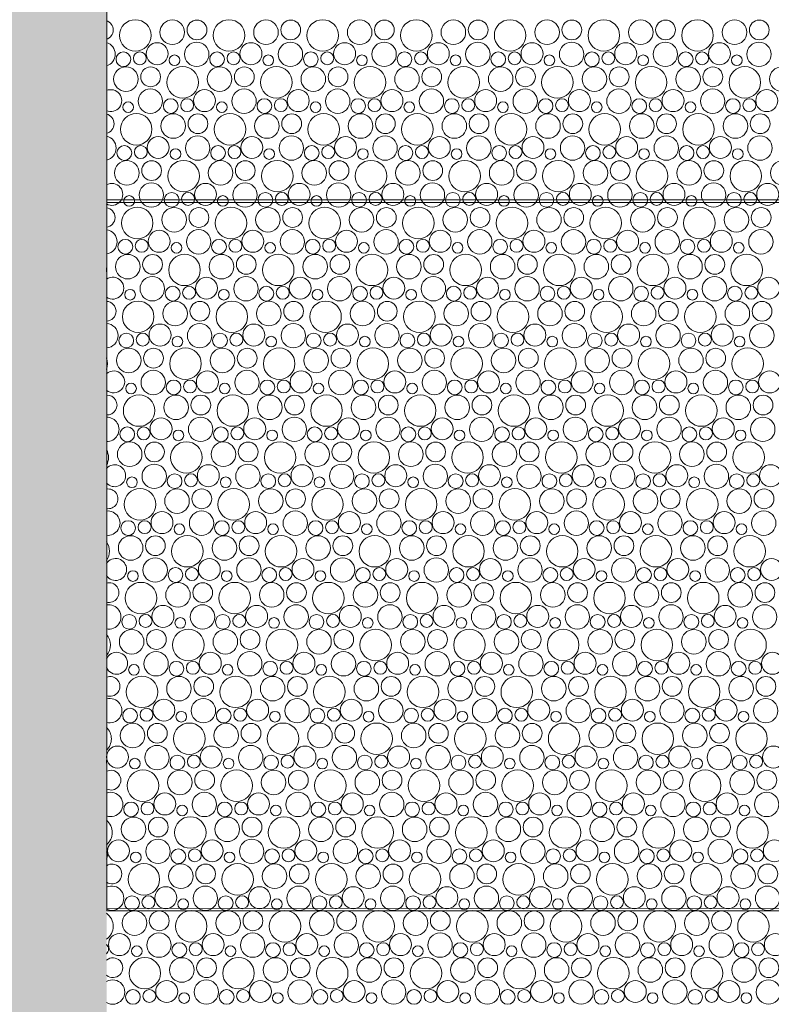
# Model space of a CAD drawing. Header units: metres. Extents: x -167 to 338, y -186 to 508.
# Tile 173 of 256: x 83.83 to 86.75, y 21.9 to 25.72. Entities that reach past the tile are written whole.
import ezdxf
from ezdxf.enums import TextEntityAlignment as Align

# ---------------------------------------------------------------- set-up
doc = ezdxf.new("R2010")
doc.units = ezdxf.units.M
doc.header["$MEASUREMENT"] = 0
doc.linetypes.add('Öffnungslinie Tür Fenster', pattern=[0.23, 0.15, -0.08])
doc.layers.add('60 Gelände 2D Übersicht', color=7, linetype='Continuous')
doc.layers.add('60 Stellplätze', color=7, linetype='Continuous')
doc.styles.add('ERSTELLTER_STIL_2', font='arial.ttf')

# ---------------------------------------------------------------- blocks, each defined once
blk = doc.blocks.new('*X46', base_point=(27236.1321, 33357.279))
at = {"layer": '60 Gelände 2D Übersicht', "color": 9, "linetype": 'Continuous', "lineweight": 18}
for centre, radius in [((84.2794, 25.658), 0.0612), ((84.423, 25.6704), 0.0477), ((84.519, 25.6793), 0.0384), ((84.6431, 25.658), 0.0612), ((84.7867, 25.6704), 0.0477), ((84.8827, 25.6793), 0.0384), ((85.0069, 25.658), 0.0612), ((85.1504, 25.6704), 0.0477), ((85.2465, 25.6793), 0.0384), ((85.3706, 25.658), 0.0612), ((85.5141, 25.6704), 0.0477), ((85.6102, 25.6793), 0.0384), ((85.7343, 25.658), 0.0612), ((85.8778, 25.6704), 0.0477), ((85.9739, 25.6793), 0.0384), ((86.098, 25.658), 0.0612), ((86.2415, 25.6704), 0.0477), ((86.3376, 25.6793), 0.0384), ((86.4617, 25.658), 0.0612), ((86.6053, 25.6704), 0.0477), ((86.7013, 25.6793), 0.0384), ((84.3645, 25.5871), 0.0426), ((84.518, 25.5849), 0.0473), ((84.7283, 25.5871), 0.0426), ((84.8817, 25.5849), 0.0473), ((85.092, 25.5871), 0.0426), ((85.2454, 25.5849), 0.0473), ((85.4557, 25.5871), 0.0426), ((85.6091, 25.5849), 0.0473), ((85.8194, 25.5871), 0.0426), ((85.9729, 25.5849), 0.0473), ((86.1831, 25.5871), 0.0426), ((86.3366, 25.5849), 0.0473), ((86.5468, 25.5871), 0.0426), ((86.7003, 25.5849), 0.0473), ((84.2333, 25.5658), 0.0286), ((84.2972, 25.5693), 0.0251), ((84.4319, 25.5617), 0.0207), ((84.5971, 25.5658), 0.0286), ((84.6609, 25.5693), 0.0251), ((84.7956, 25.5617), 0.0207), ((84.9608, 25.5658), 0.0286), ((85.0246, 25.5693), 0.0251), ((85.1593, 25.5617), 0.0207), ((85.3245, 25.5658), 0.0286), ((85.3883, 25.5693), 0.0251), ((85.523, 25.5617), 0.0207), ((85.6882, 25.5658), 0.0286), ((85.752, 25.5693), 0.0251), ((85.8867, 25.5617), 0.0207), ((86.0519, 25.5658), 0.0286), ((86.1157, 25.5693), 0.0251), ((86.2505, 25.5617), 0.0207), ((86.4156, 25.5658), 0.0286), ((86.4794, 25.5693), 0.0251), ((86.6142, 25.5617), 0.0207), ((84.243, 25.4885), 0.0477), ((84.339, 25.4973), 0.0384), ((84.4631, 25.476), 0.0612), ((84.6067, 25.4885), 0.0477), ((84.7027, 25.4973), 0.0384), ((84.8269, 25.476), 0.0612), ((84.9704, 25.4885), 0.0477), ((85.0665, 25.4973), 0.0384), ((85.1906, 25.476), 0.0612), ((85.3341, 25.4885), 0.0477), ((85.4302, 25.4973), 0.0384), ((85.5543, 25.476), 0.0612), ((85.6978, 25.4885), 0.0477), ((85.7939, 25.4973), 0.0384), ((85.918, 25.476), 0.0612), ((86.0615, 25.4885), 0.0477), ((86.1576, 25.4973), 0.0384), ((86.2817, 25.476), 0.0612), ((86.4253, 25.4885), 0.0477), ((86.5213, 25.4973), 0.0384), ((86.6454, 25.476), 0.0612), ((86.789, 25.4885), 0.0477), ((84.338, 25.4029), 0.0473), ((84.5483, 25.4051), 0.0426), ((84.7017, 25.4029), 0.0473), ((84.912, 25.4051), 0.0426), ((85.0654, 25.4029), 0.0473), ((85.2757, 25.4051), 0.0426), ((85.4291, 25.4029), 0.0473), ((85.6394, 25.4051), 0.0426), ((85.7929, 25.4029), 0.0473), ((86.0031, 25.4051), 0.0426), ((86.1566, 25.4029), 0.0473), ((86.3668, 25.4051), 0.0426), ((86.5203, 25.4029), 0.0473), ((86.7305, 25.4051), 0.0426), ((84.2519, 25.3797), 0.0207), ((84.4171, 25.3838), 0.0286), ((84.4809, 25.3873), 0.0251), ((84.6156, 25.3797), 0.0207), ((84.7808, 25.3838), 0.0286), ((84.8446, 25.3873), 0.0251), ((84.9793, 25.3797), 0.0207), ((85.1445, 25.3838), 0.0286), ((85.2083, 25.3873), 0.0251), ((85.343, 25.3797), 0.0207), ((85.5082, 25.3838), 0.0286), ((85.572, 25.3873), 0.0251), ((85.7067, 25.3797), 0.0207), ((85.8719, 25.3838), 0.0286), ((85.9357, 25.3873), 0.0251), ((86.0705, 25.3797), 0.0207), ((86.2356, 25.3838), 0.0286), ((86.2994, 25.3873), 0.0251), ((86.4342, 25.3797), 0.0207), ((86.5993, 25.3838), 0.0286), ((86.6631, 25.3873), 0.0251), ((84.2831, 25.294), 0.0612), ((84.4267, 25.3065), 0.0477), ((84.5227, 25.3153), 0.0384), ((84.6469, 25.294), 0.0612), ((84.7904, 25.3065), 0.0477), ((84.8865, 25.3153), 0.0384), ((85.0106, 25.294), 0.0612), ((85.1541, 25.3065), 0.0477), ((85.2502, 25.3153), 0.0384), ((85.3743, 25.294), 0.0612), ((85.5178, 25.3065), 0.0477), ((85.6139, 25.3153), 0.0384), ((85.738, 25.294), 0.0612), ((85.8815, 25.3065), 0.0477), ((85.9776, 25.3153), 0.0384), ((86.1017, 25.294), 0.0612), ((86.2453, 25.3065), 0.0477), ((86.3413, 25.3153), 0.0384), ((86.4654, 25.294), 0.0612), ((86.609, 25.3065), 0.0477), ((86.705, 25.3153), 0.0384), ((84.3683, 25.2231), 0.0426), ((84.5217, 25.2209), 0.0473), ((84.732, 25.2231), 0.0426), ((84.8854, 25.2209), 0.0473), ((85.0957, 25.2231), 0.0426), ((85.2491, 25.2209), 0.0473), ((85.4594, 25.2231), 0.0426), ((85.6129, 25.2209), 0.0473), ((85.8231, 25.2231), 0.0426), ((85.9766, 25.2209), 0.0473), ((86.1868, 25.2231), 0.0426), ((86.3403, 25.2209), 0.0473), ((86.5505, 25.2231), 0.0426), ((86.704, 25.2209), 0.0473), ((84.2371, 25.2018), 0.0286), ((84.3009, 25.2054), 0.0251), ((84.6008, 25.2018), 0.0286), ((84.6646, 25.2054), 0.0251), ((84.9645, 25.2018), 0.0286), ((85.0283, 25.2054), 0.0251), ((85.3282, 25.2018), 0.0286), ((85.392, 25.2054), 0.0251), ((85.6919, 25.2018), 0.0286), ((85.7557, 25.2054), 0.0251), ((86.0556, 25.2018), 0.0286), ((86.1194, 25.2054), 0.0251), ((86.4193, 25.2018), 0.0286), ((86.4831, 25.2054), 0.0251), ((84.4356, 25.1977), 0.0207), ((84.7993, 25.1977), 0.0207), ((85.163, 25.1977), 0.0207), ((85.5267, 25.1977), 0.0207), ((85.8905, 25.1977), 0.0207), ((86.2542, 25.1977), 0.0207), ((86.6179, 25.1977), 0.0207), ((84.2467, 25.1245), 0.0477), ((84.3427, 25.1333), 0.0384), ((84.4669, 25.112), 0.0612), ((84.6104, 25.1245), 0.0477), ((84.7065, 25.1333), 0.0384), ((84.8306, 25.112), 0.0612), ((84.9741, 25.1245), 0.0477), ((85.0702, 25.1333), 0.0384), ((85.1943, 25.112), 0.0612), ((85.3378, 25.1245), 0.0477), ((85.4339, 25.1333), 0.0384), ((85.558, 25.112), 0.0612), ((85.7015, 25.1245), 0.0477), ((85.7976, 25.1333), 0.0384), ((85.9217, 25.112), 0.0612), ((86.0653, 25.1245), 0.0477), ((86.1613, 25.1333), 0.0384), ((86.2854, 25.112), 0.0612), ((86.429, 25.1245), 0.0477), ((86.525, 25.1333), 0.0384), ((86.6491, 25.112), 0.0612), ((86.7927, 25.1245), 0.0477), ((84.3417, 25.0389), 0.0473), ((84.552, 25.0411), 0.0426), ((84.7054, 25.0389), 0.0473), ((84.9157, 25.0411), 0.0426), ((85.0691, 25.0389), 0.0473), ((85.2794, 25.0411), 0.0426), ((85.4329, 25.0389), 0.0473), ((85.6431, 25.0411), 0.0426), ((85.7966, 25.0389), 0.0473), ((86.0068, 25.0411), 0.0426), ((86.1603, 25.0389), 0.0473), ((86.3705, 25.0411), 0.0426), ((86.524, 25.0389), 0.0473), ((86.7342, 25.0411), 0.0426), ((84.2556, 25.0157), 0.0207), ((84.4208, 25.0198), 0.0286), ((84.4846, 25.0234), 0.0251), ((84.6193, 25.0157), 0.0207), ((84.7845, 25.0198), 0.0286), ((84.8483, 25.0234), 0.0251), ((84.983, 25.0157), 0.0207), ((85.1482, 25.0198), 0.0286), ((85.212, 25.0234), 0.0251), ((85.3467, 25.0157), 0.0207), ((85.5119, 25.0198), 0.0286), ((85.5757, 25.0234), 0.0251), ((85.7105, 25.0157), 0.0207), ((85.8756, 25.0198), 0.0286), ((85.9394, 25.0234), 0.0251), ((86.0742, 25.0157), 0.0207), ((86.2393, 25.0198), 0.0286), ((86.3031, 25.0234), 0.0251), ((86.4379, 25.0157), 0.0207), ((86.603, 25.0198), 0.0286), ((86.6668, 25.0234), 0.0251), ((84.2869, 24.93), 0.0612), ((84.4304, 24.9425), 0.0477), ((84.5265, 24.9513), 0.0384), ((84.6506, 24.93), 0.0612), ((84.7941, 24.9425), 0.0477), ((84.8902, 24.9513), 0.0384), ((85.0143, 24.93), 0.0612), ((85.1578, 24.9425), 0.0477), ((85.2539, 24.9513), 0.0384), ((85.378, 24.93), 0.0612), ((85.5215, 24.9425), 0.0477), ((85.6176, 24.9513), 0.0384), ((85.7417, 24.93), 0.0612), ((85.8853, 24.9425), 0.0477), ((85.9813, 24.9513), 0.0384), ((86.1054, 24.93), 0.0612), ((86.249, 24.9425), 0.0477), ((86.345, 24.9513), 0.0384), ((86.4691, 24.93), 0.0612), ((86.6127, 24.9425), 0.0477), ((86.7087, 24.9513), 0.0384), ((84.372, 24.8591), 0.0426), ((84.5254, 24.8569), 0.0473), ((84.7357, 24.8591), 0.0426), ((84.8891, 24.8569), 0.0473), ((85.0994, 24.8591), 0.0426), ((85.2529, 24.8569), 0.0473), ((85.4631, 24.8591), 0.0426), ((85.6166, 24.8569), 0.0473), ((85.8268, 24.8591), 0.0426), ((85.9803, 24.8569), 0.0473), ((86.1905, 24.8591), 0.0426), ((86.344, 24.8569), 0.0473), ((86.5542, 24.8591), 0.0426), ((86.7077, 24.8569), 0.0473), ((84.2408, 24.8378), 0.0286), ((84.3046, 24.8414), 0.0251), ((84.4393, 24.8337), 0.0207), ((84.6045, 24.8378), 0.0286), ((84.6683, 24.8414), 0.0251), ((84.803, 24.8337), 0.0207), ((84.9682, 24.8378), 0.0286), ((85.032, 24.8414), 0.0251), ((85.1667, 24.8337), 0.0207), ((85.3319, 24.8378), 0.0286), ((85.3957, 24.8414), 0.0251), ((85.5305, 24.8337), 0.0207), ((85.6956, 24.8378), 0.0286), ((85.7594, 24.8414), 0.0251), ((85.8942, 24.8337), 0.0207), ((86.0593, 24.8378), 0.0286), ((86.1231, 24.8414), 0.0251), ((86.2579, 24.8337), 0.0207), ((86.423, 24.8378), 0.0286), ((86.4868, 24.8414), 0.0251), ((86.6216, 24.8337), 0.0207), ((84.2504, 24.7605), 0.0477), ((84.3465, 24.7693), 0.0384), ((84.4706, 24.748), 0.0612), ((84.6141, 24.7605), 0.0477), ((84.7102, 24.7693), 0.0384), ((84.8343, 24.748), 0.0612), ((84.9778, 24.7605), 0.0477), ((85.0739, 24.7693), 0.0384), ((85.198, 24.748), 0.0612), ((85.3415, 24.7605), 0.0477), ((85.4376, 24.7693), 0.0384), ((85.5617, 24.748), 0.0612), ((85.7053, 24.7605), 0.0477), ((85.8013, 24.7693), 0.0384), ((85.9254, 24.748), 0.0612), ((86.069, 24.7605), 0.0477), ((86.165, 24.7693), 0.0384), ((86.2891, 24.748), 0.0612), ((86.4327, 24.7605), 0.0477), ((86.5287, 24.7693), 0.0384), ((86.6528, 24.748), 0.0612), ((84.3454, 24.6749), 0.0473), ((84.5557, 24.6771), 0.0426), ((84.7091, 24.6749), 0.0473), ((84.9194, 24.6771), 0.0426), ((85.0729, 24.6749), 0.0473), ((85.2831, 24.6771), 0.0426), ((85.4366, 24.6749), 0.0473), ((85.6468, 24.6771), 0.0426), ((85.8003, 24.6749), 0.0473), ((86.0105, 24.6771), 0.0426), ((86.164, 24.6749), 0.0473), ((86.3742, 24.6771), 0.0426), ((86.5277, 24.6749), 0.0473), ((86.7379, 24.6771), 0.0426), ((84.2593, 24.6517), 0.0207), ((84.4245, 24.6558), 0.0286), ((84.4883, 24.6594), 0.0251), ((84.623, 24.6517), 0.0207), ((84.7882, 24.6558), 0.0286), ((84.852, 24.6594), 0.0251), ((84.9867, 24.6517), 0.0207), ((85.1519, 24.6558), 0.0286), ((85.2157, 24.6594), 0.0251), ((85.3505, 24.6517), 0.0207), ((85.5156, 24.6558), 0.0286), ((85.5794, 24.6594), 0.0251), ((85.7142, 24.6517), 0.0207), ((85.8793, 24.6558), 0.0286), ((85.9431, 24.6594), 0.0251), ((86.0779, 24.6517), 0.0207), ((86.243, 24.6558), 0.0286), ((86.3068, 24.6594), 0.0251), ((86.4416, 24.6517), 0.0207), ((86.6067, 24.6558), 0.0286), ((86.6705, 24.6594), 0.0251), ((84.2906, 24.566), 0.0612), ((84.4341, 24.5785), 0.0477), ((84.5302, 24.5873), 0.0384), ((84.6543, 24.566), 0.0612), ((84.7978, 24.5785), 0.0477), ((84.8939, 24.5873), 0.0384), ((85.018, 24.566), 0.0612), ((85.1615, 24.5785), 0.0477), ((85.2576, 24.5873), 0.0384), ((85.3817, 24.566), 0.0612), ((85.5253, 24.5785), 0.0477), ((85.6213, 24.5873), 0.0384), ((85.7454, 24.566), 0.0612), ((85.889, 24.5785), 0.0477), ((85.985, 24.5873), 0.0384), ((86.1091, 24.566), 0.0612), ((86.2527, 24.5785), 0.0477), ((86.3487, 24.5873), 0.0384), ((86.4728, 24.566), 0.0612), ((86.6164, 24.5785), 0.0477), ((86.7124, 24.5873), 0.0384), ((84.3757, 24.4951), 0.0426), ((84.5291, 24.4929), 0.0473), ((84.7394, 24.4951), 0.0426), ((84.8929, 24.4929), 0.0473), ((85.1031, 24.4951), 0.0426), ((85.2566, 24.4929), 0.0473), ((85.4668, 24.4951), 0.0426), ((85.6203, 24.4929), 0.0473), ((85.8305, 24.4951), 0.0426), ((85.984, 24.4929), 0.0473), ((86.1942, 24.4951), 0.0426), ((86.3477, 24.4929), 0.0473), ((86.5579, 24.4951), 0.0426), ((86.7114, 24.4929), 0.0473), ((84.2445, 24.4738), 0.0286), ((84.3083, 24.4774), 0.0251), ((84.6082, 24.4738), 0.0286), ((84.672, 24.4774), 0.0251), ((84.9719, 24.4738), 0.0286), ((85.0357, 24.4774), 0.0251), ((85.3356, 24.4738), 0.0286), ((85.3994, 24.4774), 0.0251), ((85.6993, 24.4738), 0.0286), ((85.7631, 24.4774), 0.0251), ((86.063, 24.4738), 0.0286), ((86.1268, 24.4774), 0.0251), ((86.4267, 24.4738), 0.0286), ((86.4905, 24.4774), 0.0251), ((84.443, 24.4697), 0.0207), ((84.8067, 24.4697), 0.0207), ((85.1705, 24.4697), 0.0207), ((85.5342, 24.4697), 0.0207), ((85.8979, 24.4697), 0.0207), ((86.2616, 24.4697), 0.0207), ((86.6253, 24.4697), 0.0207), ((84.2541, 24.3965), 0.0477), ((84.3502, 24.4053), 0.0384), ((84.4743, 24.384), 0.0612), ((84.6178, 24.3965), 0.0477), ((84.7139, 24.4053), 0.0384), ((84.838, 24.384), 0.0612), ((84.9815, 24.3965), 0.0477), ((85.0776, 24.4053), 0.0384), ((85.2017, 24.384), 0.0612), ((85.3453, 24.3965), 0.0477), ((85.4413, 24.4053), 0.0384), ((85.5654, 24.384), 0.0612), ((85.709, 24.3965), 0.0477), ((85.805, 24.4053), 0.0384), ((85.9291, 24.384), 0.0612), ((86.0727, 24.3965), 0.0477), ((86.1687, 24.4053), 0.0384), ((86.2928, 24.384), 0.0612), ((86.4364, 24.3965), 0.0477), ((86.5324, 24.4053), 0.0384), ((86.6565, 24.384), 0.0612), ((84.3491, 24.3109), 0.0473), ((84.5594, 24.3131), 0.0426), ((84.7129, 24.3109), 0.0473), ((84.9231, 24.3131), 0.0426), ((85.0766, 24.3109), 0.0473), ((85.2868, 24.3131), 0.0426), ((85.4403, 24.3109), 0.0473), ((85.6505, 24.3131), 0.0426), ((85.804, 24.3109), 0.0473), ((86.0142, 24.3131), 0.0426), ((86.1677, 24.3109), 0.0473), ((86.3779, 24.3131), 0.0426), ((86.5314, 24.3109), 0.0473), ((86.7416, 24.3131), 0.0426), ((84.263, 24.2877), 0.0207), ((84.4282, 24.2918), 0.0286), ((84.492, 24.2954), 0.0251), ((84.6267, 24.2877), 0.0207), ((84.7919, 24.2918), 0.0286), ((84.8557, 24.2954), 0.0251), ((84.9905, 24.2877), 0.0207), ((85.1556, 24.2918), 0.0286), ((85.2194, 24.2954), 0.0251), ((85.3542, 24.2877), 0.0207), ((85.5193, 24.2918), 0.0286), ((85.5831, 24.2954), 0.0251), ((85.7179, 24.2877), 0.0207), ((85.883, 24.2918), 0.0286), ((85.9468, 24.2954), 0.0251), ((86.0816, 24.2877), 0.0207), ((86.2467, 24.2918), 0.0286), ((86.3105, 24.2954), 0.0251), ((86.4453, 24.2877), 0.0207), ((86.6104, 24.2918), 0.0286), ((86.6742, 24.2954), 0.0251), ((84.2943, 24.202), 0.0612), ((84.4378, 24.2145), 0.0477), ((84.5339, 24.2233), 0.0384), ((84.658, 24.202), 0.0612), ((84.8015, 24.2145), 0.0477), ((84.8976, 24.2233), 0.0384), ((85.0217, 24.202), 0.0612), ((85.1653, 24.2145), 0.0477), ((85.2613, 24.2233), 0.0384), ((85.3854, 24.202), 0.0612), ((85.529, 24.2145), 0.0477), ((85.625, 24.2233), 0.0384), ((85.7491, 24.202), 0.0612), ((85.8927, 24.2145), 0.0477), ((85.9887, 24.2233), 0.0384), ((86.1128, 24.202), 0.0612), ((86.2564, 24.2145), 0.0477), ((86.3524, 24.2233), 0.0384), ((86.4765, 24.202), 0.0612), ((86.6201, 24.2145), 0.0477), ((86.7161, 24.2233), 0.0384), ((84.3794, 24.1311), 0.0426), ((84.5329, 24.1289), 0.0473), ((84.7431, 24.1311), 0.0426), ((84.8966, 24.1289), 0.0473), ((85.1068, 24.1311), 0.0426), ((85.2603, 24.1289), 0.0473), ((85.4705, 24.1311), 0.0426), ((85.624, 24.1289), 0.0473), ((85.8342, 24.1311), 0.0426), ((85.9877, 24.1289), 0.0473), ((86.1979, 24.1311), 0.0426), ((86.3514, 24.1289), 0.0473), ((86.5616, 24.1311), 0.0426), ((86.7151, 24.1289), 0.0473), ((84.2482, 24.1098), 0.0286), ((84.312, 24.1134), 0.0251), ((84.4467, 24.1057), 0.0207), ((84.6119, 24.1098), 0.0286), ((84.6757, 24.1134), 0.0251), ((84.8105, 24.1057), 0.0207), ((84.9756, 24.1098), 0.0286), ((85.0394, 24.1134), 0.0251), ((85.1742, 24.1057), 0.0207), ((85.3393, 24.1098), 0.0286), ((85.4031, 24.1134), 0.0251), ((85.5379, 24.1057), 0.0207), ((85.703, 24.1098), 0.0286), ((85.7668, 24.1134), 0.0251), ((85.9016, 24.1057), 0.0207), ((86.0667, 24.1098), 0.0286), ((86.1305, 24.1134), 0.0251), ((86.2653, 24.1057), 0.0207), ((86.4304, 24.1098), 0.0286), ((86.4942, 24.1134), 0.0251), ((86.629, 24.1057), 0.0207), ((84.2578, 24.0325), 0.0477), ((84.3539, 24.0413), 0.0384), ((84.478, 24.02), 0.0612), ((84.6215, 24.0325), 0.0477), ((84.7176, 24.0413), 0.0384), ((84.8417, 24.02), 0.0612), ((84.9853, 24.0325), 0.0477), ((85.0813, 24.0413), 0.0384), ((85.2054, 24.02), 0.0612), ((85.349, 24.0325), 0.0477), ((85.445, 24.0413), 0.0384), ((85.5691, 24.02), 0.0612), ((85.7127, 24.0325), 0.0477), ((85.8087, 24.0413), 0.0384), ((85.9328, 24.02), 0.0612), ((86.0764, 24.0325), 0.0477), ((86.1724, 24.0413), 0.0384), ((86.2965, 24.02), 0.0612), ((86.4401, 24.0325), 0.0477), ((86.5361, 24.0413), 0.0384), ((86.6602, 24.02), 0.0612), ((84.3529, 23.9469), 0.0473), ((84.5631, 23.9491), 0.0426), ((84.7166, 23.9469), 0.0473), ((84.9268, 23.9491), 0.0426), ((85.0803, 23.9469), 0.0473), ((85.2905, 23.9491), 0.0426), ((85.444, 23.9469), 0.0473), ((85.6542, 23.9491), 0.0426), ((85.8077, 23.9469), 0.0473), ((86.0179, 23.9491), 0.0426), ((86.1714, 23.9469), 0.0473), ((86.3816, 23.9491), 0.0426), ((86.5351, 23.9469), 0.0473), ((86.7453, 23.9491), 0.0426), ((84.2667, 23.9237), 0.0207), ((84.4319, 23.9278), 0.0286), ((84.4957, 23.9314), 0.0251), ((84.6305, 23.9237), 0.0207), ((84.7956, 23.9278), 0.0286), ((84.8594, 23.9314), 0.0251), ((84.9942, 23.9237), 0.0207), ((85.1593, 23.9278), 0.0286), ((85.2231, 23.9314), 0.0251), ((85.3579, 23.9237), 0.0207), ((85.523, 23.9278), 0.0286), ((85.5868, 23.9314), 0.0251), ((85.7216, 23.9237), 0.0207), ((85.8867, 23.9278), 0.0286), ((85.9505, 23.9314), 0.0251), ((86.0853, 23.9237), 0.0207), ((86.2504, 23.9278), 0.0286), ((86.3142, 23.9314), 0.0251), ((86.449, 23.9237), 0.0207), ((86.6141, 23.9278), 0.0286), ((86.678, 23.9314), 0.0251), ((84.298, 23.838), 0.0612), ((84.4415, 23.8505), 0.0477), ((84.5376, 23.8593), 0.0384), ((84.6617, 23.838), 0.0612), ((84.8053, 23.8505), 0.0477), ((84.9013, 23.8593), 0.0384), ((85.0254, 23.838), 0.0612), ((85.169, 23.8505), 0.0477), ((85.265, 23.8593), 0.0384), ((85.3891, 23.838), 0.0612), ((85.5327, 23.8505), 0.0477), ((85.6287, 23.8593), 0.0384), ((85.7528, 23.838), 0.0612), ((85.8964, 23.8505), 0.0477), ((85.9924, 23.8593), 0.0384), ((86.1165, 23.838), 0.0612), ((86.2601, 23.8505), 0.0477), ((86.3561, 23.8593), 0.0384), ((86.4802, 23.838), 0.0612), ((86.6238, 23.8505), 0.0477), ((86.7198, 23.8593), 0.0384), ((84.5366, 23.7649), 0.0473), ((84.9003, 23.7649), 0.0473), ((85.264, 23.7649), 0.0473), ((85.6277, 23.7649), 0.0473), ((85.9914, 23.7649), 0.0473), ((86.3551, 23.7649), 0.0473), ((86.7188, 23.7649), 0.0473), ((84.2519, 23.7458), 0.0286), ((84.3157, 23.7494), 0.0251), ((84.3831, 23.7671), 0.0426), ((84.6156, 23.7458), 0.0286), ((84.6794, 23.7494), 0.0251), ((84.7468, 23.7671), 0.0426), ((84.9793, 23.7458), 0.0286), ((85.0431, 23.7494), 0.0251), ((85.1105, 23.7671), 0.0426), ((85.343, 23.7458), 0.0286), ((85.4068, 23.7494), 0.0251), ((85.4742, 23.7671), 0.0426), ((85.7067, 23.7458), 0.0286), ((85.7705, 23.7494), 0.0251), ((85.8379, 23.7671), 0.0426), ((86.0704, 23.7458), 0.0286), ((86.1342, 23.7494), 0.0251), ((86.2016, 23.7671), 0.0426), ((86.4341, 23.7458), 0.0286), ((86.498, 23.7494), 0.0251), ((86.5653, 23.7671), 0.0426), ((84.4505, 23.7417), 0.0207), ((84.8142, 23.7417), 0.0207), ((85.1779, 23.7417), 0.0207), ((85.5416, 23.7417), 0.0207), ((85.9053, 23.7417), 0.0207), ((86.269, 23.7417), 0.0207), ((86.6327, 23.7417), 0.0207), ((84.2615, 23.6685), 0.0477), ((84.3576, 23.6773), 0.0384), ((84.4817, 23.656), 0.0612), ((84.6253, 23.6685), 0.0477), ((84.7213, 23.6773), 0.0384), ((84.8454, 23.656), 0.0612), ((84.989, 23.6685), 0.0477), ((85.085, 23.6773), 0.0384), ((85.2091, 23.656), 0.0612), ((85.3527, 23.6685), 0.0477), ((85.4487, 23.6773), 0.0384), ((85.5728, 23.656), 0.0612), ((85.7164, 23.6685), 0.0477), ((85.8124, 23.6773), 0.0384), ((85.9365, 23.656), 0.0612), ((86.0801, 23.6685), 0.0477), ((86.1761, 23.6773), 0.0384), ((86.3002, 23.656), 0.0612), ((86.4438, 23.6685), 0.0477), ((86.5398, 23.6773), 0.0384), ((86.6639, 23.656), 0.0612), ((84.3566, 23.5829), 0.0473), ((84.5668, 23.5851), 0.0426), ((84.7203, 23.5829), 0.0473), ((84.9305, 23.5851), 0.0426), ((85.084, 23.5829), 0.0473), ((85.2942, 23.5851), 0.0426), ((85.4477, 23.5829), 0.0473), ((85.6579, 23.5851), 0.0426), ((85.8114, 23.5829), 0.0473), ((86.0216, 23.5851), 0.0426), ((86.1751, 23.5829), 0.0473), ((86.3853, 23.5851), 0.0426), ((86.5388, 23.5829), 0.0473), ((86.749, 23.5851), 0.0426), ((84.4356, 23.5638), 0.0286), ((84.4994, 23.5674), 0.0251), ((84.7993, 23.5638), 0.0286), ((84.8631, 23.5674), 0.0251), ((85.163, 23.5638), 0.0286), ((85.2268, 23.5674), 0.0251), ((85.5267, 23.5638), 0.0286), ((85.5905, 23.5674), 0.0251), ((85.8904, 23.5638), 0.0286), ((85.9542, 23.5674), 0.0251), ((86.2541, 23.5638), 0.0286), ((86.318, 23.5674), 0.0251), ((86.6178, 23.5638), 0.0286), ((86.6817, 23.5674), 0.0251), ((84.2705, 23.5597), 0.0207), ((84.6342, 23.5597), 0.0207), ((84.9979, 23.5597), 0.0207), ((85.3616, 23.5597), 0.0207), ((85.7253, 23.5597), 0.0207), ((86.089, 23.5597), 0.0207), ((86.4527, 23.5597), 0.0207), ((84.3017, 23.474), 0.0612), ((84.4453, 23.4865), 0.0477), ((84.5413, 23.4953), 0.0384), ((84.6654, 23.474), 0.0612), ((84.809, 23.4865), 0.0477), ((84.905, 23.4953), 0.0384), ((85.0291, 23.474), 0.0612), ((85.1727, 23.4865), 0.0477), ((85.2687, 23.4953), 0.0384), ((85.3928, 23.474), 0.0612), ((85.5364, 23.4865), 0.0477), ((85.6324, 23.4953), 0.0384), ((85.7565, 23.474), 0.0612), ((85.9001, 23.4865), 0.0477), ((85.9961, 23.4953), 0.0384), ((86.1202, 23.474), 0.0612), ((86.2638, 23.4865), 0.0477), ((86.3598, 23.4953), 0.0384), ((86.4839, 23.474), 0.0612), ((86.6275, 23.4865), 0.0477), ((86.7235, 23.4953), 0.0384), ((84.3868, 23.4031), 0.0426), ((84.5403, 23.401), 0.0473), ((84.7505, 23.4031), 0.0426), ((84.904, 23.401), 0.0473), ((85.1142, 23.4031), 0.0426), ((85.2677, 23.401), 0.0473), ((85.4779, 23.4031), 0.0426), ((85.6314, 23.401), 0.0473), ((85.8416, 23.4031), 0.0426), ((85.9951, 23.401), 0.0473), ((86.2053, 23.4031), 0.0426), ((86.3588, 23.401), 0.0473), ((86.569, 23.4031), 0.0426), ((86.7225, 23.401), 0.0473), ((84.2556, 23.3818), 0.0286), ((84.3194, 23.3854), 0.0251), ((84.4542, 23.3777), 0.0207), ((84.6193, 23.3818), 0.0286), ((84.6831, 23.3854), 0.0251), ((84.8179, 23.3777), 0.0207), ((84.983, 23.3818), 0.0286), ((85.0468, 23.3854), 0.0251), ((85.1816, 23.3777), 0.0207), ((85.3467, 23.3818), 0.0286), ((85.4105, 23.3854), 0.0251), ((85.5453, 23.3777), 0.0207), ((85.7104, 23.3818), 0.0286), ((85.7742, 23.3854), 0.0251), ((85.909, 23.3777), 0.0207), ((86.0741, 23.3818), 0.0286), ((86.138, 23.3854), 0.0251), ((86.2727, 23.3777), 0.0207), ((86.4378, 23.3818), 0.0286), ((86.5017, 23.3854), 0.0251), ((86.6364, 23.3777), 0.0207), ((84.2653, 23.3045), 0.0477), ((84.4854, 23.292), 0.0612), ((84.629, 23.3045), 0.0477), ((84.8491, 23.292), 0.0612), ((84.9927, 23.3045), 0.0477), ((85.2128, 23.292), 0.0612), ((85.3564, 23.3045), 0.0477), ((85.5765, 23.292), 0.0612), ((85.7201, 23.3045), 0.0477), ((85.9402, 23.292), 0.0612), ((86.0838, 23.3045), 0.0477), ((86.3039, 23.292), 0.0612), ((86.4475, 23.3045), 0.0477), ((86.6676, 23.292), 0.0612), ((84.3613, 23.3133), 0.0384), ((84.725, 23.3133), 0.0384), ((85.0887, 23.3133), 0.0384), ((85.4524, 23.3133), 0.0384), ((85.8161, 23.3133), 0.0384), ((86.1798, 23.3133), 0.0384), ((86.5435, 23.3133), 0.0384), ((84.3603, 23.219), 0.0473), ((84.5705, 23.2211), 0.0426), ((84.724, 23.219), 0.0473), ((84.9342, 23.2211), 0.0426), ((85.0877, 23.219), 0.0473), ((85.2979, 23.2211), 0.0426), ((85.4514, 23.219), 0.0473), ((85.6616, 23.2211), 0.0426), ((85.8151, 23.219), 0.0473), ((86.0253, 23.2211), 0.0426), ((86.1788, 23.219), 0.0473), ((86.389, 23.2211), 0.0426), ((86.5425, 23.219), 0.0473), ((86.7527, 23.2211), 0.0426), ((84.2742, 23.1957), 0.0207), ((84.4393, 23.1998), 0.0286), ((84.5031, 23.2034), 0.0251), ((84.6379, 23.1957), 0.0207), ((84.803, 23.1998), 0.0286), ((84.8668, 23.2034), 0.0251), ((85.0016, 23.1957), 0.0207), ((85.1667, 23.1998), 0.0286), ((85.2305, 23.2034), 0.0251), ((85.3653, 23.1957), 0.0207), ((85.5304, 23.1998), 0.0286), ((85.5942, 23.2034), 0.0251), ((85.729, 23.1957), 0.0207), ((85.8941, 23.1998), 0.0286), ((85.958, 23.2034), 0.0251), ((86.0927, 23.1957), 0.0207), ((86.2578, 23.1998), 0.0286), ((86.3217, 23.2034), 0.0251), ((86.4564, 23.1957), 0.0207), ((86.6215, 23.1998), 0.0286), ((86.6854, 23.2034), 0.0251), ((84.3054, 23.11), 0.0612), ((84.449, 23.1225), 0.0477), ((84.545, 23.1313), 0.0384), ((84.6691, 23.11), 0.0612), ((84.8127, 23.1225), 0.0477), ((84.9087, 23.1313), 0.0384), ((85.0328, 23.11), 0.0612), ((85.1764, 23.1225), 0.0477), ((85.2724, 23.1313), 0.0384), ((85.3965, 23.11), 0.0612), ((85.5401, 23.1225), 0.0477), ((85.6361, 23.1313), 0.0384), ((85.7602, 23.11), 0.0612), ((85.9038, 23.1225), 0.0477), ((85.9998, 23.1313), 0.0384), ((86.1239, 23.11), 0.0612), ((86.2675, 23.1225), 0.0477), ((86.3635, 23.1313), 0.0384), ((86.4876, 23.11), 0.0612), ((86.6312, 23.1225), 0.0477), ((86.7272, 23.1313), 0.0384), ((84.2593, 23.0179), 0.0286), ((84.3231, 23.0214), 0.0251), ((84.3905, 23.0391), 0.0426), ((84.544, 23.037), 0.0473), ((84.623, 23.0179), 0.0286), ((84.6868, 23.0214), 0.0251), ((84.7542, 23.0391), 0.0426), ((84.9077, 23.037), 0.0473), ((84.9867, 23.0179), 0.0286), ((85.0505, 23.0214), 0.0251), ((85.1179, 23.0391), 0.0426), ((85.2714, 23.037), 0.0473), ((85.3504, 23.0179), 0.0286), ((85.4142, 23.0214), 0.0251), ((85.4816, 23.0391), 0.0426), ((85.6351, 23.037), 0.0473), ((85.7141, 23.0179), 0.0286), ((85.778, 23.0214), 0.0251), ((85.8453, 23.0391), 0.0426), ((85.9988, 23.037), 0.0473), ((86.0778, 23.0179), 0.0286), ((86.1417, 23.0214), 0.0251), ((86.209, 23.0391), 0.0426), ((86.3625, 23.037), 0.0473), ((86.4415, 23.0179), 0.0286), ((86.5054, 23.0214), 0.0251), ((86.5727, 23.0391), 0.0426), ((86.7262, 23.037), 0.0473), ((84.4579, 23.0137), 0.0207), ((84.8216, 23.0137), 0.0207), ((85.1853, 23.0137), 0.0207), ((85.549, 23.0137), 0.0207), ((85.9127, 23.0137), 0.0207), ((86.2764, 23.0137), 0.0207), ((86.6401, 23.0137), 0.0207), ((84.269, 22.9405), 0.0477), ((84.365, 22.9493), 0.0384), ((84.4891, 22.928), 0.0612), ((84.6327, 22.9405), 0.0477), ((84.7287, 22.9493), 0.0384), ((84.8528, 22.928), 0.0612), ((84.9964, 22.9405), 0.0477), ((85.0924, 22.9493), 0.0384), ((85.2165, 22.928), 0.0612), ((85.3601, 22.9405), 0.0477), ((85.4561, 22.9493), 0.0384), ((85.5802, 22.928), 0.0612), ((85.7238, 22.9405), 0.0477), ((85.8198, 22.9493), 0.0384), ((85.9439, 22.928), 0.0612), ((86.0875, 22.9405), 0.0477), ((86.1835, 22.9493), 0.0384), ((86.3076, 22.928), 0.0612), ((86.4512, 22.9405), 0.0477), ((86.5472, 22.9493), 0.0384), ((86.6713, 22.928), 0.0612), ((84.2105, 22.8571), 0.0426), ((84.364, 22.855), 0.0473), ((84.5742, 22.8571), 0.0426), ((84.7277, 22.855), 0.0473), ((84.9379, 22.8571), 0.0426), ((85.0914, 22.855), 0.0473), ((85.3016, 22.8571), 0.0426), ((85.4551, 22.855), 0.0473), ((85.6653, 22.8571), 0.0426), ((85.8188, 22.855), 0.0473), ((86.029, 22.8571), 0.0426), ((86.1825, 22.855), 0.0473), ((86.3927, 22.8571), 0.0426), ((86.5462, 22.855), 0.0473), ((86.7565, 22.8571), 0.0426), ((84.443, 22.8359), 0.0286), ((84.5068, 22.8394), 0.0251), ((84.8067, 22.8359), 0.0286), ((84.8705, 22.8394), 0.0251), ((85.1704, 22.8359), 0.0286), ((85.2342, 22.8394), 0.0251), ((85.5341, 22.8359), 0.0286), ((85.598, 22.8394), 0.0251), ((85.8978, 22.8359), 0.0286), ((85.9617, 22.8394), 0.0251), ((86.2615, 22.8359), 0.0286), ((86.3254, 22.8394), 0.0251), ((86.6253, 22.8359), 0.0286), ((86.6891, 22.8394), 0.0251), ((84.2779, 22.8317), 0.0207), ((84.6416, 22.8317), 0.0207), ((85.0053, 22.8317), 0.0207), ((85.369, 22.8317), 0.0207), ((85.7327, 22.8317), 0.0207), ((86.0964, 22.8317), 0.0207), ((86.4601, 22.8317), 0.0207), ((84.3091, 22.7461), 0.0612), ((84.4527, 22.7585), 0.0477), ((84.5487, 22.7673), 0.0384), ((84.6728, 22.7461), 0.0612), ((84.8164, 22.7585), 0.0477), ((84.9124, 22.7673), 0.0384), ((85.0365, 22.7461), 0.0612), ((85.1801, 22.7585), 0.0477), ((85.2761, 22.7673), 0.0384), ((85.4002, 22.7461), 0.0612), ((85.5438, 22.7585), 0.0477), ((85.6398, 22.7673), 0.0384), ((85.7639, 22.7461), 0.0612), ((85.9075, 22.7585), 0.0477), ((86.0035, 22.7673), 0.0384), ((86.1276, 22.7461), 0.0612), ((86.2712, 22.7585), 0.0477), ((86.3672, 22.7673), 0.0384), ((86.4913, 22.7461), 0.0612), ((86.6349, 22.7585), 0.0477), ((86.7309, 22.7673), 0.0384), ((84.3942, 22.6751), 0.0426), ((84.5477, 22.673), 0.0473), ((84.7579, 22.6751), 0.0426), ((84.9114, 22.673), 0.0473), ((85.1216, 22.6751), 0.0426), ((85.2751, 22.673), 0.0473), ((85.4853, 22.6751), 0.0426), ((85.6388, 22.673), 0.0473), ((85.849, 22.6751), 0.0426), ((86.0025, 22.673), 0.0473), ((86.2127, 22.6751), 0.0426), ((86.3662, 22.673), 0.0473), ((86.5765, 22.6751), 0.0426), ((86.7299, 22.673), 0.0473), ((84.263, 22.6539), 0.0286), ((84.3268, 22.6574), 0.0251), ((84.4616, 22.6497), 0.0207), ((84.6267, 22.6539), 0.0286), ((84.6905, 22.6574), 0.0251), ((84.8253, 22.6497), 0.0207), ((84.9904, 22.6539), 0.0286), ((85.0542, 22.6574), 0.0251), ((85.189, 22.6497), 0.0207), ((85.3541, 22.6539), 0.0286), ((85.418, 22.6574), 0.0251), ((85.5527, 22.6497), 0.0207), ((85.7178, 22.6539), 0.0286), ((85.7817, 22.6574), 0.0251), ((85.9164, 22.6497), 0.0207), ((86.0815, 22.6539), 0.0286), ((86.1454, 22.6574), 0.0251), ((86.2801, 22.6497), 0.0207), ((86.4453, 22.6539), 0.0286), ((86.5091, 22.6574), 0.0251), ((86.6438, 22.6497), 0.0207), ((84.2727, 22.5765), 0.0477), ((84.3687, 22.5853), 0.0384), ((84.4928, 22.5641), 0.0612), ((84.6364, 22.5765), 0.0477), ((84.7324, 22.5853), 0.0384), ((84.8565, 22.5641), 0.0612), ((85.0001, 22.5765), 0.0477), ((85.0961, 22.5853), 0.0384), ((85.2202, 22.5641), 0.0612), ((85.3638, 22.5765), 0.0477), ((85.4598, 22.5853), 0.0384), ((85.5839, 22.5641), 0.0612), ((85.7275, 22.5765), 0.0477), ((85.8235, 22.5853), 0.0384), ((85.9476, 22.5641), 0.0612), ((86.0912, 22.5765), 0.0477), ((86.1872, 22.5853), 0.0384), ((86.3113, 22.5641), 0.0612), ((86.4549, 22.5765), 0.0477), ((86.5509, 22.5853), 0.0384), ((86.6751, 22.5641), 0.0612), ((84.2142, 22.4931), 0.0426), ((84.3677, 22.491), 0.0473), ((84.5779, 22.4931), 0.0426), ((84.7314, 22.491), 0.0473), ((84.9416, 22.4931), 0.0426), ((85.0951, 22.491), 0.0473), ((85.3053, 22.4931), 0.0426), ((85.4588, 22.491), 0.0473), ((85.669, 22.4931), 0.0426), ((85.8225, 22.491), 0.0473), ((86.0327, 22.4931), 0.0426), ((86.1862, 22.491), 0.0473), ((86.3965, 22.4931), 0.0426), ((86.5499, 22.491), 0.0473), ((86.7602, 22.4931), 0.0426), ((84.2816, 22.4677), 0.0207), ((84.4467, 22.4719), 0.0286), ((84.5105, 22.4754), 0.0251), ((84.6453, 22.4677), 0.0207), ((84.8104, 22.4719), 0.0286), ((84.8742, 22.4754), 0.0251), ((85.009, 22.4677), 0.0207), ((85.1741, 22.4719), 0.0286), ((85.238, 22.4754), 0.0251), ((85.3727, 22.4677), 0.0207), ((85.5378, 22.4719), 0.0286), ((85.6017, 22.4754), 0.0251), ((85.7364, 22.4677), 0.0207), ((85.9015, 22.4719), 0.0286), ((85.9654, 22.4754), 0.0251), ((86.1001, 22.4677), 0.0207), ((86.2653, 22.4719), 0.0286), ((86.3291, 22.4754), 0.0251), ((86.4638, 22.4677), 0.0207), ((86.629, 22.4719), 0.0286), ((86.6928, 22.4754), 0.0251), ((84.3128, 22.3821), 0.0612), ((84.4564, 22.3945), 0.0477), ((84.5524, 22.4033), 0.0384), ((84.6765, 22.3821), 0.0612), ((84.8201, 22.3945), 0.0477), ((84.9161, 22.4033), 0.0384), ((85.0402, 22.3821), 0.0612), ((85.1838, 22.3945), 0.0477), ((85.2798, 22.4033), 0.0384), ((85.4039, 22.3821), 0.0612), ((85.5475, 22.3945), 0.0477), ((85.6435, 22.4033), 0.0384), ((85.7676, 22.3821), 0.0612), ((85.9112, 22.3945), 0.0477), ((86.0072, 22.4033), 0.0384), ((86.1313, 22.3821), 0.0612), ((86.2749, 22.3945), 0.0477), ((86.3709, 22.4033), 0.0384), ((86.4951, 22.3821), 0.0612), ((86.6386, 22.3945), 0.0477), ((86.7347, 22.4033), 0.0384), ((84.3979, 22.3111), 0.0426), ((84.5514, 22.309), 0.0473), ((84.7616, 22.3111), 0.0426), ((84.9151, 22.309), 0.0473), ((85.1253, 22.3111), 0.0426), ((85.2788, 22.309), 0.0473), ((85.489, 22.3111), 0.0426), ((85.6425, 22.309), 0.0473), ((85.8527, 22.3111), 0.0426), ((86.0062, 22.309), 0.0473), ((86.2165, 22.3111), 0.0426), ((86.3699, 22.309), 0.0473), ((86.5802, 22.3111), 0.0426), ((86.7336, 22.309), 0.0473), ((84.2667, 22.2899), 0.0286), ((84.3305, 22.2934), 0.0251), ((84.4653, 22.2857), 0.0207), ((84.6304, 22.2899), 0.0286), ((84.6942, 22.2934), 0.0251), ((84.829, 22.2857), 0.0207), ((84.9941, 22.2899), 0.0286), ((85.058, 22.2934), 0.0251), ((85.1927, 22.2857), 0.0207), ((85.3578, 22.2899), 0.0286), ((85.4217, 22.2934), 0.0251), ((85.5564, 22.2857), 0.0207), ((85.7215, 22.2899), 0.0286), ((85.7854, 22.2934), 0.0251), ((85.9201, 22.2857), 0.0207), ((86.0853, 22.2899), 0.0286), ((86.1491, 22.2934), 0.0251), ((86.2838, 22.2857), 0.0207), ((86.449, 22.2899), 0.0286), ((86.5128, 22.2934), 0.0251), ((86.6475, 22.2857), 0.0207), ((84.2764, 22.2125), 0.0477), ((84.3724, 22.2213), 0.0384), ((84.4965, 22.2001), 0.0612), ((84.6401, 22.2125), 0.0477), ((84.7361, 22.2213), 0.0384), ((84.8602, 22.2001), 0.0612), ((85.0038, 22.2125), 0.0477), ((85.0998, 22.2213), 0.0384), ((85.2239, 22.2001), 0.0612), ((85.3675, 22.2125), 0.0477), ((85.4635, 22.2213), 0.0384), ((85.5876, 22.2001), 0.0612), ((85.7312, 22.2125), 0.0477), ((85.8272, 22.2213), 0.0384), ((85.9513, 22.2001), 0.0612), ((86.0949, 22.2125), 0.0477), ((86.1909, 22.2213), 0.0384), ((86.3151, 22.2001), 0.0612), ((86.4586, 22.2125), 0.0477), ((86.5547, 22.2213), 0.0384), ((86.6788, 22.2001), 0.0612), ((84.2179, 22.1291), 0.0426), ((84.3714, 22.127), 0.0473), ((84.5816, 22.1291), 0.0426), ((84.7351, 22.127), 0.0473), ((84.9453, 22.1291), 0.0426), ((85.0988, 22.127), 0.0473), ((85.309, 22.1291), 0.0426), ((85.4625, 22.127), 0.0473), ((85.6727, 22.1291), 0.0426), ((85.8262, 22.127), 0.0473), ((86.0365, 22.1291), 0.0426), ((86.1899, 22.127), 0.0473), ((86.4002, 22.1291), 0.0426), ((86.5536, 22.127), 0.0473), ((86.7639, 22.1291), 0.0426), ((84.4504, 22.1079), 0.0286), ((84.5142, 22.1114), 0.0251), ((84.8141, 22.1079), 0.0286), ((84.878, 22.1114), 0.0251), ((85.1778, 22.1079), 0.0286), ((85.2417, 22.1114), 0.0251), ((85.5415, 22.1079), 0.0286), ((85.6054, 22.1114), 0.0251), ((85.9053, 22.1079), 0.0286), ((85.9691, 22.1114), 0.0251), ((86.269, 22.1079), 0.0286), ((86.3328, 22.1114), 0.0251), ((86.6327, 22.1079), 0.0286), ((86.6965, 22.1114), 0.0251), ((84.2853, 22.1037), 0.0207), ((84.649, 22.1037), 0.0207), ((85.0127, 22.1037), 0.0207), ((85.3764, 22.1037), 0.0207), ((85.7401, 22.1037), 0.0207), ((86.1038, 22.1037), 0.0207), ((86.4675, 22.1037), 0.0207), ((84.3165, 22.0181), 0.0612), ((84.4601, 22.0305), 0.0477), ((84.5561, 22.0393), 0.0384), ((84.6802, 22.0181), 0.0612), ((84.8238, 22.0305), 0.0477), ((84.9198, 22.0393), 0.0384), ((85.0439, 22.0181), 0.0612), ((85.1875, 22.0305), 0.0477), ((85.2835, 22.0393), 0.0384), ((85.4076, 22.0181), 0.0612), ((85.5512, 22.0305), 0.0477), ((85.6472, 22.0393), 0.0384), ((85.7713, 22.0181), 0.0612), ((85.9149, 22.0305), 0.0477), ((86.0109, 22.0393), 0.0384), ((86.1351, 22.0181), 0.0612), ((86.2786, 22.0305), 0.0477), ((86.3747, 22.0393), 0.0384), ((86.4988, 22.0181), 0.0612), ((86.6423, 22.0305), 0.0477), ((86.7384, 22.0393), 0.0384), ((84.4016, 21.9471), 0.0426), ((84.5551, 21.945), 0.0473), ((84.7653, 21.9471), 0.0426), ((84.9188, 21.945), 0.0473), ((85.129, 21.9471), 0.0426), ((85.2825, 21.945), 0.0473), ((85.4927, 21.9471), 0.0426), ((85.6462, 21.945), 0.0473), ((85.8565, 21.9471), 0.0426), ((86.0099, 21.945), 0.0473), ((86.2202, 21.9471), 0.0426), ((86.3736, 21.945), 0.0473), ((86.5839, 21.9471), 0.0426), ((86.7373, 21.945), 0.0473), ((84.2704, 21.9259), 0.0286), ((84.3342, 21.9294), 0.0251), ((84.469, 21.9217), 0.0207), ((84.6341, 21.9259), 0.0286), ((84.698, 21.9294), 0.0251), ((84.8327, 21.9217), 0.0207), ((84.9978, 21.9259), 0.0286), ((85.0617, 21.9294), 0.0251), ((85.1964, 21.9217), 0.0207), ((85.3615, 21.9259), 0.0286), ((85.4254, 21.9294), 0.0251), ((85.5601, 21.9217), 0.0207), ((85.7253, 21.9259), 0.0286), ((85.7891, 21.9294), 0.0251), ((85.9238, 21.9217), 0.0207), ((86.089, 21.9259), 0.0286), ((86.1528, 21.9294), 0.0251), ((86.2875, 21.9217), 0.0207), ((86.4527, 21.9259), 0.0286), ((86.5165, 21.9294), 0.0251), ((86.6512, 21.9217), 0.0207)]:
    blk.add_circle(centre, radius, dxfattribs=at)
for centre, radius, start, end in [((84.1553, 25.6793), 0.0384, 288.6254, 71.3746), ((84.1543, 25.5849), 0.0473, 286.2887, 73.7113), ((84.1845, 25.4051), 0.0426, 246.5083, 113.4917), ((84.159, 25.3153), 0.0384, 282.8685, 77.1315), ((84.158, 25.2209), 0.0473, 281.6602, 78.3398), ((84.1883, 25.0411), 0.0426, 240.9384, 119.0616), ((84.1627, 24.9513), 0.0384, 277.2414, 82.7586), ((84.1617, 24.8569), 0.0473, 277.1078, 82.8922), ((84.1069, 24.748), 0.0612, 352.7699, 7.2301), ((84.192, 24.6771), 0.0426, 235.0486, 124.9514), ((84.1665, 24.5873), 0.0384, 271.6839, 88.3161), ((84.1654, 24.4929), 0.0473, 272.6002, 87.3998), ((84.1106, 24.384), 0.0612, 338.6666, 21.3334), ((84.1957, 24.3131), 0.0426, 228.699, 131.301), ((84.1702, 24.2233), 0.0384, 266.1422, 93.8578), ((84.1691, 24.1289), 0.0473, 268.1087, 91.8913), ((84.1143, 24.02), 0.0612, 330.5646, 29.4354), ((84.1994, 23.9491), 0.0426, 221.6562, 138.3438), ((84.1739, 23.8593), 0.0384, 260.5641, 99.4359), ((84.1729, 23.7649), 0.0473, 263.6054, 96.3946), ((84.118, 23.656), 0.0612, 324.1292, 35.8708), ((84.2031, 23.5851), 0.0426, 213.4591, 146.5409), ((84.1776, 23.4953), 0.0384, 254.8938, 105.1062), ((84.1766, 23.401), 0.0473, 259.0621, 100.9379), ((84.1217, 23.292), 0.0612, 318.5706, 41.4294), ((84.2068, 23.2211), 0.0426, 202.8666, 157.1334), ((84.1813, 23.1313), 0.0384, 249.0671, 110.9329), ((84.1803, 23.037), 0.0473, 254.4479, 105.5521), ((84.1254, 22.928), 0.0612, 313.567, 46.433), ((84.1431, 22.8394), 0.0251, 347.2778, 12.7222), ((84.185, 22.7673), 0.0384, 243.0033, 116.9967), ((84.184, 22.673), 0.0473, 249.7275, 110.2725), ((84.1291, 22.5641), 0.0612, 308.9493, 51.0507), ((84.1468, 22.4754), 0.0251, 325.851, 34.149), ((84.1887, 22.4033), 0.0384, 236.5915, 123.4085), ((84.1877, 22.309), 0.0473, 244.8585, 115.1415), ((84.1328, 22.2001), 0.0612, 304.6153, 55.3847), ((84.1505, 22.1114), 0.0251, 312.8211, 47.1789), ((84.1924, 22.0393), 0.0384, 229.664, 130.336), ((84.1914, 21.945), 0.0473, 239.7863, 120.2137)]:
    blk.add_arc(centre, radius, start, end, dxfattribs=at)
blk = doc.blocks.new('Parkplätze 27')
at = {"layer": '60 Stellplätze', "color": 7, "linetype": 'Continuous', "lineweight": 13, "flags": 128}
for points in [[(2.745, 0), (2.755, 0), (2.755, 5.4989), (2.745, 5.4989)], [(5.495, 0), (5.505, 0), (5.505, 5.4989), (5.495, 5.4989)]]:
    blk.add_lwpolyline(points, close=True, dxfattribs=at)
at = {"layer": '60 Stellplätze', "color": 7, "linetype": 'Continuous', "lineweight": 13, "style": 'ERSTELLTER_STIL_2'}
for tag, p in [('num_start_0', (0.4, 0.4171)), ('num_start_1', (3.15, 0.4171)), ('num_start_2', (5.9, 0.4146)), ('num_start_3', (8.65, 0.4171)), ('num_start_4', (11.4, 0.4146)), ('num_start_5', (14.15, 0.4146))]:
    blk.add_attdef(tag, text='', height=0.3, dxfattribs=at).set_placement(p, align=Align.MIDDLE_CENTER)

msp = doc.modelspace()

# ---------------------------------------------------------------- hatches: boundary and pattern name
at = {"layer": '60 Gelände 2D Übersicht', "linetype": 'Continuous', "lineweight": 18}
h = msp.add_hatch(dxfattribs=at)
h.set_pattern_fill('Mörtel_0001', color=8, style=0, pattern_type=2)
h.set_pattern_definition([(45, (27236.1321, 33357.62905), (-0.11136931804, 0.11136931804), [0, -0.105, 0, -0.1575]), (110, (27236.4821, 33357.62905), (0.1480015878, 0.0538681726), [0, -0.077, 0, -0.133])])
h.paths.add_polyline_path([(58.1615, 45.7496), (66.6638, 45.7501), (66.663, 37.5001), (77.6619, 37.5142), (77.6627, 45.7491), (84.1676, 45.7491), (84.1668, 37.4991), (95.1657, 37.4991), (95.1665, 45.7491), (101.6703, 45.7491), (101.6703, 14.5263), (95.1658, 14.3351), (95.1689, 36.0142), (84.17, 36.0153), (84.1681, 14.0509), (77.6707, 13.994), (77.6638, 36.0132), (66.6649, 35.9991), (66.6638, 13.8829), (59.5867, 13.8829), (59.5867, 23.1797), (59.5867, 37.3459), (58.1625, 37.3459), (58.1625, 28.2047)])

# ---------------------------------------------------------------- linework, layer by layer
at = {"layer": '60 Stellplätze', "color": 7, "linetype": 'Continuous', "lineweight": 13}
msp.add_line((84.1691, 22.2642), (84.1691, 36.0142), dxfattribs=at)

# ---------------------------------------------------------------- block references
at = {"layer": '60 Gelände 2D Übersicht', "color": 9, "linetype": 'Öffnungslinie Tür Fenster', "lineweight": 18}
msp.add_blockref('*X46', (27236.1321, 33357.279), dxfattribs=at)
at = {"layer": '60 Stellplätze', "color": 7, "linetype": 'Continuous', "lineweight": 13, "rotation": 89.9945255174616}
msp.add_blockref('Parkplätze 27', (89.6673, 19.5147), dxfattribs=at)

doc.saveas('drawing.dxf')
